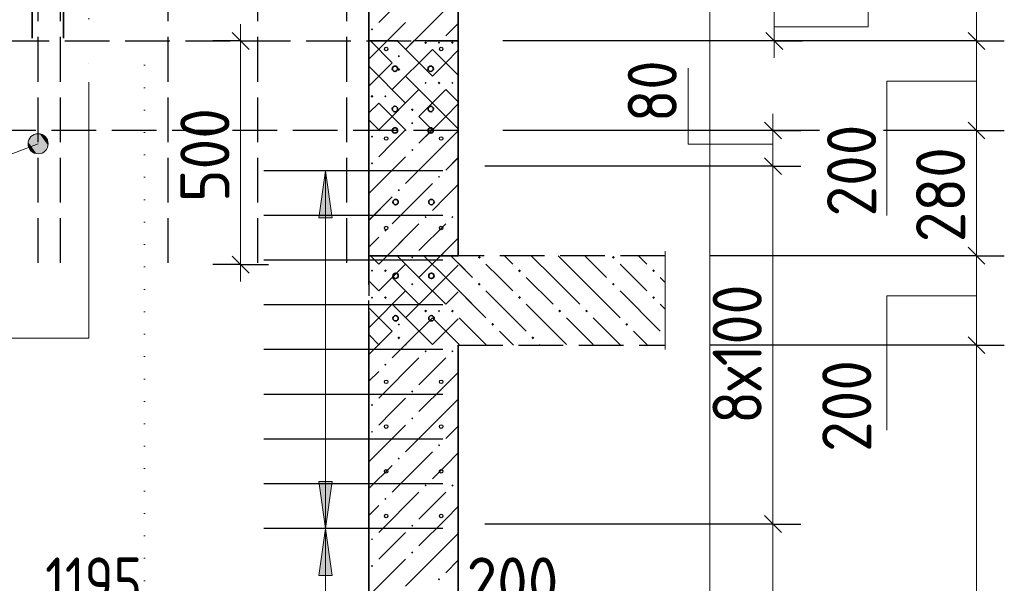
# Model space of a CAD drawing. Header units: millimetres. Extents: x 0 to 21000, y -5 to 14850.
# Tile 16 of 35: x 4460 to 6663, y 8273 to 9533. Entities that reach past the tile are written whole.
import ezdxf

# ---------------------------------------------------------------- set-up
doc = ezdxf.new("R2010")
doc.units = ezdxf.units.MM
doc.linetypes.add('______2', pattern=[135, 100, -35])
doc.linetypes.add('______9', pattern=[50, 0, -50])
for name, color, linetype, lineweight in [('Standard', 7, 'Continuous', 25), ('Общий02', 7, 'Continuous', 18), ('Позиционная метка линия выноска', 7, 'Continuous', 13), ('Примечания', 7, 'Continuous', 13), ('Размерная линия_ общее', 7, 'Continuous', 13), ('Сечения символ', 7, 'Continuous', 25), ('Стена обрамление Г-обр.', 7, 'Continuous', 25), ('Стена Хомут', 7, 'Continuous', 25)]:
    doc.layers.add(name, color=color, linetype=linetype, lineweight=lineweight)
doc.layers.add('ЖБ Перекрытие верхний уровень', color=7, linetype='Continuous', lineweight=25, true_color=0xe0e0ff)
doc.layers.add('ЖБ Стена верхний уровень', color=7, linetype='Continuous', lineweight=25, true_color=0x006e00)
doc.layers.add('Размерная выноска', color=7, linetype='Continuous')
doc.styles.add('ISOCPEUR', font='txt')

msp = doc.modelspace()

# ---------------------------------------------------------------- hatches: boundary and pattern name
at = {"layer": 'ЖБ Перекрытие верхний уровень', "linetype": 'Continuous', "lineweight": 18, "transparency": 33554687}
for points in [[(5364.6, 9481.3), (5367.8, 9484.6), (5371.1, 9481.3), (5367.8, 9478.1)], [(5424.6, 9481.3), (5427.8, 9484.6), (5431.1, 9481.3), (5427.8, 9478.1)], [(5304.6, 9421.3), (5307.8, 9424.6), (5311.1, 9421.3), (5307.8, 9418.1)], [(5394.6, 9391.3), (5397.8, 9394.6), (5401.1, 9391.3), (5397.8, 9388.1)], [(5244.6, 9361.3), (5247.8, 9364.6), (5251.1, 9361.3), (5247.8, 9358.1)], [(5334.6, 9331.3), (5337.8, 9334.6), (5341.1, 9331.3), (5337.8, 9328.1)], [(5245.3, 9271.3), (5247.8, 9273.8), (5250.3, 9271.3), (5247.8, 9268.8)], [(5335.3, 9241.3), (5337.8, 9243.8), (5340.3, 9241.3), (5337.8, 9238.8)], [(5245.3, 9211.3), (5247.8, 9213.8), (5250.3, 9211.3), (5247.8, 9208.8)], [(5395.3, 9181.3), (5397.8, 9183.8), (5400.3, 9181.3), (5397.8, 9178.8)], [(5305.3, 9151.3), (5307.8, 9153.8), (5310.3, 9151.3), (5307.8, 9148.8)], [(5365.3, 9091.3), (5367.8, 9093.8), (5370.3, 9091.3), (5367.8, 9088.8)], [(5425.3, 9091.3), (5427.8, 9093.8), (5430.3, 9091.3), (5427.8, 9088.8)], [(5275.3, 9061.3), (5277.8, 9063.8), (5280.3, 9061.3), (5277.8, 9058.8)], [(5335.3, 9001.3), (5337.8, 9003.8), (5340.3, 9001.3), (5337.8, 8998.8)], [(5484.6, 9001.3), (5487.8, 9004.6), (5491.1, 9001.3), (5487.8, 8998.1)], [(5484.6, 9001.3), (5487.8, 9004.6), (5491.1, 9001.3), (5487.8, 8998.1)], [(5784.6, 9001.3), (5787.8, 9004.6), (5791.1, 9001.3), (5787.8, 8998.1)], [(5784.6, 9001.3), (5787.8, 9004.6), (5791.1, 9001.3), (5787.8, 8998.1)], [(5245.3, 8971.3), (5247.8, 8973.8), (5250.3, 8971.3), (5247.8, 8968.8)], [(5274.6, 8971.3), (5277.8, 8974.6), (5281.1, 8971.3), (5277.8, 8968.1)], [(5574.6, 8971.3), (5577.8, 8974.6), (5581.1, 8971.3), (5577.8, 8968.1)], [(5574.6, 8971.3), (5577.8, 8974.6), (5581.1, 8971.3), (5577.8, 8968.1)], [(5874.6, 8971.3), (5877.8, 8974.6), (5881.1, 8971.3), (5877.8, 8968.1)], [(5874.6, 8971.3), (5877.8, 8974.6), (5881.1, 8971.3), (5877.8, 8968.1)], [(5484.6, 8941.3), (5487.8, 8944.6), (5491.1, 8941.3), (5487.8, 8938.1)], [(5484.6, 8941.3), (5487.8, 8944.6), (5491.1, 8941.3), (5487.8, 8938.1)], [(5784.6, 8941.3), (5787.8, 8944.6), (5791.1, 8941.3), (5787.8, 8938.1)], [(5784.6, 8941.3), (5787.8, 8944.6), (5791.1, 8941.3), (5787.8, 8938.1)], [(5335.3, 8941.3), (5337.8, 8943.8), (5340.3, 8941.3), (5337.8, 8938.8)], [(5245.3, 8911.3), (5247.8, 8913.8), (5250.3, 8911.3), (5247.8, 8908.8)], [(5274.6, 8911.3), (5277.8, 8914.6), (5281.1, 8911.3), (5277.8, 8908.1)], [(5574.6, 8911.3), (5577.8, 8914.6), (5581.1, 8911.3), (5577.8, 8908.1)], [(5574.6, 8911.3), (5577.8, 8914.6), (5581.1, 8911.3), (5577.8, 8908.1)], [(5874.6, 8911.3), (5877.8, 8914.6), (5881.1, 8911.3), (5877.8, 8908.1)], [(5874.6, 8911.3), (5877.8, 8914.6), (5881.1, 8911.3), (5877.8, 8908.1)], [(5364.6, 8881.3), (5367.8, 8884.6), (5371.1, 8881.3), (5367.8, 8878.1)], [(5395.3, 8881.3), (5397.8, 8883.8), (5400.3, 8881.3), (5397.8, 8878.8)], [(5424.6, 8881.3), (5427.8, 8884.6), (5431.1, 8881.3), (5427.8, 8878.1)], [(5664.6, 8881.3), (5667.8, 8884.6), (5671.1, 8881.3), (5667.8, 8878.1)], [(5664.6, 8881.3), (5667.8, 8884.6), (5671.1, 8881.3), (5667.8, 8878.1)], [(5724.6, 8881.3), (5727.8, 8884.6), (5731.1, 8881.3), (5727.8, 8878.1)], [(5724.6, 8881.3), (5727.8, 8884.6), (5731.1, 8881.3), (5727.8, 8878.1)], [(5305.3, 8851.3), (5307.8, 8853.8), (5310.3, 8851.3), (5307.8, 8848.8)], [(5514.6, 8851.3), (5517.8, 8854.6), (5521.1, 8851.3), (5517.8, 8848.1)], [(5514.6, 8851.3), (5517.8, 8854.6), (5521.1, 8851.3), (5517.8, 8848.1)], [(5814.6, 8851.3), (5817.8, 8854.6), (5821.1, 8851.3), (5817.8, 8848.1)], [(5814.6, 8851.3), (5817.8, 8854.6), (5821.1, 8851.3), (5817.8, 8848.1)], [(5304.6, 8821.3), (5307.8, 8824.6), (5311.1, 8821.3), (5307.8, 8818.1)], [(5604.6, 8821.3), (5607.8, 8824.6), (5611.1, 8821.3), (5607.8, 8818.1)], [(5604.6, 8821.3), (5607.8, 8824.6), (5611.1, 8821.3), (5607.8, 8818.1)]]:
    msp.add_hatch(color=7, dxfattribs=at).paths.add_polyline_path(points, flags=16)
at = {"layer": 'ЖБ Стена верхний уровень', "linetype": 'Continuous', "lineweight": 18, "transparency": 33554687}
for points in [[(5245.3, 9511.3), (5247.8, 9513.8), (5250.3, 9511.3), (5247.8, 9508.8)], [(5395.3, 9481.3), (5397.8, 9483.8), (5400.3, 9481.3), (5397.8, 9478.8)], [(5395.3, 9481.3), (5397.8, 9483.8), (5400.3, 9481.3), (5397.8, 9478.8)], [(5305.3, 9451.3), (5307.8, 9453.8), (5310.3, 9451.3), (5307.8, 9448.8)], [(5305.3, 9451.3), (5307.8, 9453.8), (5310.3, 9451.3), (5307.8, 9448.8)], [(5365.3, 9391.3), (5367.8, 9393.8), (5370.3, 9391.3), (5367.8, 9388.8)], [(5365.3, 9391.3), (5367.8, 9393.8), (5370.3, 9391.3), (5367.8, 9388.8)], [(5425.3, 9391.3), (5427.8, 9393.8), (5430.3, 9391.3), (5427.8, 9388.8)], [(5425.3, 9391.3), (5427.8, 9393.8), (5430.3, 9391.3), (5427.8, 9388.8)], [(5275.3, 9361.3), (5277.8, 9363.8), (5280.3, 9361.3), (5277.8, 9358.8)], [(5275.3, 9361.3), (5277.8, 9363.8), (5280.3, 9361.3), (5277.8, 9358.8)], [(5335.3, 9301.3), (5337.8, 9303.8), (5340.3, 9301.3), (5337.8, 9298.8)], [(5335.3, 9301.3), (5337.8, 9303.8), (5340.3, 9301.3), (5337.8, 9298.8)], [(5245.3, 9271.3), (5247.8, 9273.8), (5250.3, 9271.3), (5247.8, 9268.8)], [(5245.3, 9271.3), (5247.8, 9273.8), (5250.3, 9271.3), (5247.8, 9268.8)], [(5335.3, 9241.3), (5337.8, 9243.8), (5340.3, 9241.3), (5337.8, 9238.8)], [(5335.3, 9241.3), (5337.8, 9243.8), (5340.3, 9241.3), (5337.8, 9238.8)], [(5245.3, 9211.3), (5247.8, 9213.8), (5250.3, 9211.3), (5247.8, 9208.8)], [(5245.3, 9211.3), (5247.8, 9213.8), (5250.3, 9211.3), (5247.8, 9208.8)], [(5395.3, 9181.3), (5397.8, 9183.8), (5400.3, 9181.3), (5397.8, 9178.8)], [(5395.3, 9181.3), (5397.8, 9183.8), (5400.3, 9181.3), (5397.8, 9178.8)], [(5305.3, 9151.3), (5307.8, 9153.8), (5310.3, 9151.3), (5307.8, 9148.8)], [(5305.3, 9151.3), (5307.8, 9153.8), (5310.3, 9151.3), (5307.8, 9148.8)], [(5365.3, 9091.3), (5367.8, 9093.8), (5370.3, 9091.3), (5367.8, 9088.8)], [(5365.3, 9091.3), (5367.8, 9093.8), (5370.3, 9091.3), (5367.8, 9088.8)], [(5425.3, 9091.3), (5427.8, 9093.8), (5430.3, 9091.3), (5427.8, 9088.8)], [(5425.3, 9091.3), (5427.8, 9093.8), (5430.3, 9091.3), (5427.8, 9088.8)], [(5275.3, 9061.3), (5277.8, 9063.8), (5280.3, 9061.3), (5277.8, 9058.8)], [(5275.3, 9061.3), (5277.8, 9063.8), (5280.3, 9061.3), (5277.8, 9058.8)], [(5365.3, 8791.3), (5367.8, 8793.8), (5370.3, 8791.3), (5367.8, 8788.8)], [(5425.3, 8791.3), (5427.8, 8793.8), (5430.3, 8791.3), (5427.8, 8788.8)], [(5275.3, 8761.3), (5277.8, 8763.8), (5280.3, 8761.3), (5277.8, 8758.8)], [(5335.3, 8701.3), (5337.8, 8703.8), (5340.3, 8701.3), (5337.8, 8698.8)], [(5245.3, 8671.3), (5247.8, 8673.8), (5250.3, 8671.3), (5247.8, 8668.8)], [(5335.3, 8641.3), (5337.8, 8643.8), (5340.3, 8641.3), (5337.8, 8638.8)], [(5245.3, 8611.3), (5247.8, 8613.8), (5250.3, 8611.3), (5247.8, 8608.8)], [(5395.3, 8581.3), (5397.8, 8583.8), (5400.3, 8581.3), (5397.8, 8578.8)], [(5305.3, 8551.3), (5307.8, 8553.8), (5310.3, 8551.3), (5307.8, 8548.8)], [(5365.3, 8491.3), (5367.8, 8493.8), (5370.3, 8491.3), (5367.8, 8488.8)], [(5425.3, 8491.3), (5427.8, 8493.8), (5430.3, 8491.3), (5427.8, 8488.8)], [(5275.3, 8461.3), (5277.8, 8463.8), (5280.3, 8461.3), (5277.8, 8458.8)], [(5335.3, 8401.3), (5337.8, 8403.8), (5340.3, 8401.3), (5337.8, 8398.8)], [(5245.3, 8371.3), (5247.8, 8373.8), (5250.3, 8371.3), (5247.8, 8368.8)], [(5335.3, 8341.3), (5337.8, 8343.8), (5340.3, 8341.3), (5337.8, 8338.8)], [(5245.3, 8311.3), (5247.8, 8313.8), (5250.3, 8311.3), (5247.8, 8308.8)], [(5395.3, 8281.3), (5397.8, 8283.8), (5400.3, 8281.3), (5397.8, 8278.8)]]:
    msp.add_hatch(color=7, dxfattribs=at).paths.add_polyline_path(points, flags=16)
at = {"layer": 'Общий02', "linetype": 'Continuous', "lineweight": 13, "transparency": 33554687}
for points in [[(5158.6, 9090), (5143.6, 9195), (5128.6, 9090)], [(5158.6, 8290), (5143.6, 8395), (5128.6, 8290)]]:
    msp.add_hatch(color=7, dxfattribs=at).paths.add_polyline_path(points)
msp.add_hatch(color=7, dxfattribs=at).paths.add_polyline_path([(5158.6, 8500), (5143.6, 8395), (5128.6, 8500)], flags=16)
at = {"layer": 'Позиционная метка линия выноска', "linetype": 'Continuous', "lineweight": 13, "transparency": 33554687}
for points in [[(4483.3, 9269.4), (4508.7, 9234.3), (4492.7, 9276.3)], [(4492.7, 9276.3), (4518.1, 9241.2), (4504.3, 9277.4)], [(4492.7, 9276.3), (4508.7, 9234.3), (4518.1, 9241.2)], [(4504.3, 9277.4), (4518.1, 9241.2), (4522.8, 9251.7)], [(4504.3, 9277.4), (4522.8, 9251.7), (4514.7, 9272.7)], [(4478.6, 9258.9), (4497.1, 9233.2), (4483.3, 9269.4)], [(4486.6, 9237.9), (4478.6, 9258.9), (4479.7, 9247.3)], [(4478.6, 9258.9), (4486.6, 9237.9), (4497.1, 9233.2)], [(4483.3, 9269.4), (4497.1, 9233.2), (4508.7, 9234.3)], [(4514.7, 9272.7), (4522.8, 9251.7), (4521.7, 9263.3)]]:
    msp.add_hatch(color=7, dxfattribs=at).paths.add_polyline_path(points)

# ---------------------------------------------------------------- linework, layer by layer
at = {"layer": 'Standard', "color": 251, "linetype": 'Continuous', "lineweight": 13, "true_color": 0x656565, "transparency": 33554687}
for p, q in [((6357.9, 9516.7), (6357.9, 9706.7)), ((6147.9, 9516.7), (6357.9, 9516.7)), ((6147.9, 9485), (6147.9, 9447.5)), ((5954.9, 9254), (5954.9, 9424)), ((6144.9, 9285), (6144.9, 9322.5)), ((6144.9, 9205), (6144.9, 9285)), ((6144.9, 9254), (5954.9, 9254)), ((6144.9, 8405), (6144.9, 9205))]:
    msp.add_line(p, q, dxfattribs=at)
at = {"layer": 'Standard', "color": 251, "linetype": 'Continuous', "lineweight": 25, "true_color": 0x656565, "transparency": 33554687}
for p, q in [((6166.7, 9466.3), (6129.2, 9503.8)), ((6163.7, 9266.3), (6126.2, 9303.8)), ((6163.7, 9186.3), (6126.2, 9223.8)), ((6163.7, 8386.3), (6126.2, 8423.8))]:
    msp.add_line(p, q, dxfattribs=at)
at = {"layer": 'Standard', "color": 251, "linetype": 'Continuous', "lineweight": -3, "true_color": 0x656565, "transparency": 33554687}
for p, q in [((6147.9, 9485), (5988.4, 9485)), ((6147.9, 9485), (6085.4, 9485)), ((6147.9, 9485), (6210.4, 9485)), ((6144.9, 9285), (5985.3, 9285)), ((6144.9, 9285), (6082.4, 9285)), ((6144.9, 9285), (6207.4, 9285)), ((6144.9, 9205), (6082.4, 9205)), ((6144.9, 9205), (6207.4, 9205)), ((6144.9, 8405), (6082.4, 8405)), ((6144.9, 8405), (6207.4, 8405))]:
    msp.add_line(p, q, dxfattribs=at)
at = {"layer": 'Standard', "color": 254, "linetype": 'Continuous', "lineweight": 13, "true_color": 0xc4c4ff, "transparency": 33554687}
msp.add_lwpolyline([(1944.5, 947), (6003.9, 947), (6003.9, 13827), (1944.5, 13827), (1944.5, 947)], dxfattribs=at)
at = {"layer": 'Standard', "color": 251, "linetype": 'Continuous', "lineweight": 13, "true_color": 0x656565, "transparency": 33554687}
for points in [[(6147.9, 9485), (6147.9, 9488.7), (6147.9, 9488.7), (6147.9, 9565)], [(6144.9, 5605), (6144.9, 6601.2), (6144.9, 6601.2), (6144.9, 7228.5), (6144.9, 7228.5), (6144.9, 8286.2), (6144.9, 8286.2), (6144.9, 8405)]]:
    msp.add_lwpolyline(points, dxfattribs=at)
at = {"layer": 'Standard', "color": 251, "linetype": 'Continuous', "lineweight": -3, "true_color": 0x656565, "transparency": 33554687}
for points in [[(6144.9, 9205), (5954.9, 9205), (5954.9, 9205), (5500.3, 9205)], [(6144.9, 8405), (6037.9, 8405), (6037.9, 8405), (5500.3, 8405)]]:
    msp.add_lwpolyline(points, dxfattribs=at)
at = {"layer": 'ЖБ Перекрытие верхний уровень', "color": 7, "linetype": '______2', "lineweight": 25, "transparency": 33554687}
for p, q in [((4500.7, 8989), (4500.7, 10479)), ((4550.7, 8989), (4550.7, 10479)), ((4791.6, 8989), (4791.6, 10479)), ((4992.6, 8989), (4992.6, 10479)), ((5191.6, 8989), (5191.6, 10479)), ((2400.6, 9485), (5440.5, 9485)), ((5240.6, 9485), (5240.6, 9285)), ((5440.5, 9485), (5240.6, 9485)), ((5440.5, 9285), (5440.5, 9485)), ((5440.5, 9285), (2400.6, 9285)), ((5240.5, 9285), (5240.5, 8805)), ((5440.5, 9005), (5440.5, 9285)), ((5903.9, 9005), (5440.5, 9005)), ((5440.5, 8805), (5903.9, 8805))]:
    msp.add_line(p, q, dxfattribs=at)
at = {"layer": 'ЖБ Перекрытие верхний уровень', "color": 9, "linetype": 'Continuous', "lineweight": 18, "true_color": 0xc7c7c7, "transparency": 33554687}
for p, q in [((5244.1, 9485), (5292.8, 9436.3)), ((5304.1, 9485), (5382.8, 9406.3)), ((5412.8, 9436.3), (5382.8, 9466.3)), ((5440.5, 9408.7), (5412.8, 9436.3)), ((5240.6, 9428.5), (5322.8, 9346.3)), ((5412.8, 9316.3), (5322.8, 9406.3)), ((5412.8, 9376.3), (5440.5, 9348.7)), ((5324.1, 9285), (5262.8, 9346.3)), ((5240.6, 9308.5), (5262.8, 9286.3)), ((5352.8, 9316.3), (5384.1, 9285)), ((5412.8, 9316.3), (5440.5, 9288.7)), ((5244.1, 9005), (5262.8, 8986.3)), ((5352.8, 8956.3), (5304.1, 9005)), ((5364.1, 9005), (5412.8, 8956.3)), ((5424.1, 9005), (5472.8, 8956.3)), ((5440.5, 8988.7), (5472.8, 8956.3)), ((5544.1, 9005), (5562.8, 8986.3)), ((5544.1, 9005), (5562.8, 8986.3)), ((5652.8, 8956.3), (5604.1, 9005)), ((5652.8, 8956.3), (5604.1, 9005)), ((5664.1, 9005), (5712.8, 8956.3)), ((5664.1, 9005), (5712.8, 8956.3)), ((5724.1, 9005), (5772.8, 8956.3)), ((5724.1, 9005), (5772.8, 8956.3)), ((5844.1, 9005), (5862.8, 8986.3)), ((5844.1, 9005), (5862.8, 8986.3)), ((5532.8, 8956.3), (5502.8, 8986.3)), ((5532.8, 8956.3), (5502.8, 8986.3)), ((5832.8, 8956.3), (5802.8, 8986.3)), ((5832.8, 8956.3), (5802.8, 8986.3)), ((5262.8, 8926.3), (5240.6, 8948.5)), ((5292.8, 8956.3), (5352.8, 8896.3)), ((5352.8, 8956.3), (5412.8, 8896.3)), ((5412.8, 8956.3), (5502.8, 8866.3)), ((5562.8, 8926.3), (5532.8, 8956.3)), ((5562.8, 8926.3), (5532.8, 8956.3)), ((5592.8, 8956.3), (5652.8, 8896.3)), ((5592.8, 8956.3), (5652.8, 8896.3)), ((5652.8, 8956.3), (5712.8, 8896.3)), ((5652.8, 8956.3), (5712.8, 8896.3)), ((5712.8, 8956.3), (5802.8, 8866.3)), ((5712.8, 8956.3), (5802.8, 8866.3)), ((5862.8, 8926.3), (5832.8, 8956.3)), ((5862.8, 8926.3), (5832.8, 8956.3)), ((5892.8, 8956.3), (5903.9, 8945.3)), ((5892.8, 8956.3), (5903.9, 8945.3)), ((5440.5, 8928.7), (5502.8, 8866.3)), ((5502.8, 8926.3), (5592.8, 8836.3)), ((5502.8, 8926.3), (5592.8, 8836.3)), ((5802.8, 8926.3), (5892.8, 8836.3)), ((5802.8, 8926.3), (5892.8, 8836.3)), ((5240.6, 8888.5), (5292.8, 8836.3)), ((5292.8, 8896.3), (5382.8, 8806.3)), ((5592.8, 8896.3), (5682.8, 8806.3)), ((5592.8, 8896.3), (5682.8, 8806.3)), ((5892.8, 8896.3), (5903.9, 8885.3)), ((5892.8, 8896.3), (5903.9, 8885.3)), ((5412.8, 8836.3), (5382.8, 8866.3)), ((5442.8, 8866.3), (5504.1, 8805)), ((5442.8, 8866.3), (5504.1, 8805)), ((5712.8, 8836.3), (5682.8, 8866.3)), ((5712.8, 8836.3), (5682.8, 8866.3)), ((5742.8, 8866.3), (5804.1, 8805)), ((5742.8, 8866.3), (5804.1, 8805)), ((5442.8, 8806.3), (5412.8, 8836.3)), ((5532.8, 8836.3), (5564.1, 8805)), ((5532.8, 8836.3), (5564.1, 8805)), ((5742.8, 8806.3), (5712.8, 8836.3)), ((5742.8, 8806.3), (5712.8, 8836.3)), ((5832.8, 8836.3), (5864.1, 8805)), ((5832.8, 8836.3), (5864.1, 8805)), ((5240.6, 8828.5), (5264.1, 8805)), ((5324.1, 8805), (5322.8, 8806.3)), ((5442.8, 8806.3), (5440.5, 8808.7)), ((5624.1, 8805), (5622.8, 8806.3)), ((5624.1, 8805), (5622.8, 8806.3))]:
    msp.add_line(p, q, dxfattribs=at)
at = {"layer": 'ЖБ Перекрытие верхний уровень', "color": 251, "linetype": 'Continuous', "lineweight": 18, "true_color": 0x494949, "transparency": 33554687}
for p, q in [((5292.8, 9256.3), (5321.5, 9285)), ((5381.5, 9285), (5352.8, 9256.3)), ((5440.5, 9284), (5412.8, 9256.3)), ((5262.8, 9226.3), (5292.8, 9256.3)), ((5412.8, 9256.3), (5322.8, 9166.3)), ((5322.8, 9226.3), (5240.5, 9144)), ((5440.5, 9224), (5412.8, 9196.3)), ((5382.8, 9166.3), (5292.8, 9076.3)), ((5412.8, 9136.3), (5440.5, 9164)), ((5292.8, 9136.3), (5240.5, 9084)), ((5382.8, 9106.3), (5412.8, 9136.3)), ((5352.8, 9076.3), (5262.8, 8986.3)), ((5412.8, 9076.3), (5352.8, 9016.3)), ((5240.5, 9024), (5262.8, 9046.3)), ((5412.8, 9016.3), (5440.5, 9044)), ((5412.8, 9016.3), (5352.8, 8956.3)), ((5292.8, 8956.3), (5322.8, 8986.3)), ((5440.5, 8984), (5412.8, 8956.3)), ((5262.8, 8926.3), (5292.8, 8956.3)), ((5412.8, 8956.3), (5322.8, 8866.3)), ((5322.8, 8926.3), (5240.5, 8844)), ((5440.5, 8924), (5412.8, 8896.3)), ((5382.8, 8866.3), (5321.5, 8805)), ((5412.8, 8836.3), (5440.5, 8864)), ((5292.8, 8836.3), (5261.5, 8805)), ((5382.8, 8806.3), (5412.8, 8836.3))]:
    msp.add_line(p, q, dxfattribs=at)
at = {"layer": 'ЖБ Стена верхний уровень', "color": 7, "linetype": 'Continuous', "lineweight": 35, "transparency": 33554687}
for p, q in [((5240.6, 13485), (5240.6, 9005)), ((5440.6, 9005), (5440.6, 13485)), ((5240.6, 9485), (5240.6, 9005)), ((5440.6, 9005), (5440.6, 9485)), ((5240.6, 9005), (5440.6, 9005)), ((5240.6, 9005), (5440.6, 9005)), ((5240.6, 8805), (5240.6, 5225)), ((5440.6, 5225), (5440.6, 8805))]:
    msp.add_line(p, q, dxfattribs=at)
at = {"layer": 'ЖБ Стена верхний уровень', "color": 251, "linetype": 'Continuous', "lineweight": 18, "true_color": 0x494949, "transparency": 33554687}
for p, q in [((5262.8, 9526.3), (5292.8, 9556.3)), ((5412.8, 9556.3), (5322.8, 9466.3)), ((5322.8, 9526.3), (5240.6, 9444.1)), ((5440.6, 9524.2), (5412.8, 9496.3)), ((5281.5, 9485), (5240.6, 9444.1)), ((5341.5, 9485), (5322.8, 9466.3)), ((5382.8, 9466.3), (5292.8, 9376.3)), ((5382.8, 9466.3), (5292.8, 9376.3)), ((5412.8, 9436.3), (5440.6, 9464.2)), ((5412.8, 9436.3), (5440.6, 9464.2)), ((5292.8, 9436.3), (5240.6, 9384.2)), ((5292.8, 9436.3), (5240.6, 9384.2)), ((5382.8, 9406.3), (5412.8, 9436.3)), ((5382.8, 9406.3), (5412.8, 9436.3)), ((5352.8, 9376.3), (5262.8, 9286.3)), ((5352.8, 9376.3), (5262.8, 9286.3)), ((5412.8, 9376.3), (5352.8, 9316.3)), ((5412.8, 9376.3), (5352.8, 9316.3)), ((5240.6, 9324.2), (5262.8, 9346.3)), ((5240.6, 9324.2), (5262.8, 9346.3)), ((5412.8, 9316.3), (5440.6, 9344.2)), ((5412.8, 9316.3), (5440.6, 9344.2)), ((5412.8, 9316.3), (5352.8, 9256.3)), ((5412.8, 9316.3), (5352.8, 9256.3)), ((5292.8, 9256.3), (5322.8, 9286.3)), ((5292.8, 9256.3), (5322.8, 9286.3)), ((5440.6, 9284.2), (5412.8, 9256.3)), ((5440.6, 9284.2), (5412.8, 9256.3)), ((5262.8, 9226.3), (5292.8, 9256.3)), ((5262.8, 9226.3), (5292.8, 9256.3)), ((5412.8, 9256.3), (5322.8, 9166.3)), ((5412.8, 9256.3), (5322.8, 9166.3)), ((5322.8, 9226.3), (5240.6, 9144.1)), ((5322.8, 9226.3), (5240.6, 9144.1)), ((5440.6, 9224.2), (5412.8, 9196.3)), ((5440.6, 9224.2), (5412.8, 9196.3)), ((5382.8, 9166.3), (5292.8, 9076.3)), ((5382.8, 9166.3), (5292.8, 9076.3)), ((5412.8, 9136.3), (5440.6, 9164.2)), ((5412.8, 9136.3), (5440.6, 9164.2)), ((5292.8, 9136.3), (5240.6, 9084.2)), ((5292.8, 9136.3), (5240.6, 9084.2)), ((5382.8, 9106.3), (5412.8, 9136.3)), ((5382.8, 9106.3), (5412.8, 9136.3)), ((5352.8, 9076.3), (5281.5, 9005)), ((5352.8, 9076.3), (5281.5, 9005)), ((5412.8, 9076.3), (5352.8, 9016.3)), ((5412.8, 9076.3), (5352.8, 9016.3)), ((5240.6, 9024.2), (5262.8, 9046.3)), ((5240.6, 9024.2), (5262.8, 9046.3)), ((5412.8, 9016.3), (5440.6, 9044.2)), ((5412.8, 9016.3), (5440.6, 9044.2)), ((5412.8, 9016.3), (5401.5, 9005)), ((5412.8, 9016.3), (5401.5, 9005)), ((5261.5, 8805), (5240.6, 8784.2)), ((5321.5, 8805), (5292.8, 8776.3)), ((5352.8, 8776.3), (5262.8, 8686.3)), ((5412.8, 8776.3), (5352.8, 8716.3)), ((5240.6, 8724.2), (5262.8, 8746.3)), ((5412.8, 8716.3), (5440.6, 8744.2)), ((5412.8, 8716.3), (5352.8, 8656.3)), ((5292.8, 8656.3), (5322.8, 8686.3)), ((5440.6, 8684.2), (5412.8, 8656.3)), ((5262.8, 8626.3), (5292.8, 8656.3)), ((5412.8, 8656.3), (5322.8, 8566.3)), ((5322.8, 8626.3), (5240.6, 8544.2)), ((5440.6, 8624.2), (5412.8, 8596.3)), ((5382.8, 8566.3), (5292.8, 8476.3)), ((5412.8, 8536.3), (5440.6, 8564.2)), ((5292.8, 8536.3), (5240.6, 8484.2)), ((5382.8, 8506.3), (5412.8, 8536.3)), ((5352.8, 8476.3), (5262.8, 8386.3)), ((5412.8, 8476.3), (5352.8, 8416.3)), ((5240.6, 8424.2), (5262.8, 8446.3)), ((5412.8, 8416.3), (5440.6, 8444.2)), ((5412.8, 8416.3), (5352.8, 8356.3)), ((5292.8, 8356.3), (5322.8, 8386.3)), ((5440.6, 8384.2), (5412.8, 8356.3)), ((5262.8, 8326.3), (5292.8, 8356.3)), ((5412.8, 8356.3), (5322.8, 8266.3)), ((5322.8, 8326.3), (5240.6, 8244.2)), ((5440.6, 8324.2), (5412.8, 8296.3))]:
    msp.add_line(p, q, dxfattribs=at)
at = {"layer": 'ЖБ Стена верхний уровень', "color": 253, "linetype": '______2', "lineweight": -3, "true_color": 0xababab, "transparency": 33554687}
for p, q in [((5440.6, 9485), (5240.6, 9485)), ((5240.6, 8805), (5240.6, 9005))]:
    msp.add_line(p, q, dxfattribs=at)
at = {"layer": 'Общий02', "color": 251, "linetype": 'Continuous', "lineweight": 13, "true_color": 0x494949, "transparency": 33554687}
for p, q in [((5218.6, 9195), (5068.6, 9195)), ((5143.6, 9195), (5128.6, 9090)), ((5143.6, 8395), (5143.6, 9195)), ((5143.6, 9195), (5143.6, 9195)), ((5143.6, 9195), (5143.6, 9195)), ((5143.6, 9195), (5143.6, 9195)), ((5158.6, 9090), (5143.6, 9195)), ((5128.6, 9090), (5158.6, 9090)), ((5143.6, 9090), (5143.6, 9082.5)), ((5143.6, 8500), (5143.6, 8507.5)), ((5143.6, 8395), (5128.6, 8500)), ((5128.6, 8500), (5158.6, 8500)), ((5158.6, 8500), (5143.6, 8395)), ((5218.6, 8395), (5068.6, 8395)), ((5143.6, 8395), (5128.6, 8290)), ((5143.6, 5595), (5143.6, 8395)), ((5143.6, 8395), (5143.6, 8395)), ((5143.6, 8395), (5143.6, 8395)), ((5143.6, 8395), (5143.6, 8395)), ((5158.6, 8290), (5143.6, 8395)), ((5143.6, 8395), (5143.6, 8395)), ((5143.6, 8395), (5143.6, 8395)), ((5143.6, 8395), (5143.6, 8395)), ((5128.6, 8290), (5158.6, 8290)), ((5143.6, 8290), (5143.6, 8282.5))]:
    msp.add_line(p, q, dxfattribs=at)
at = {"layer": 'Позиционная метка линия выноска', "color": 7, "linetype": 'Continuous', "lineweight": 13, "transparency": 33554687}
for p, q in [((4492.7, 9276.3), (4492.7, 9276.3)), ((4521.7, 9263.3), (4521.7, 9263.3)), ((4479.7, 9247.3), (4479.7, 9247.3)), ((4508.7, 9234.3), (4508.7, 9234.3))]:
    msp.add_line(p, q, dxfattribs=at)
msp.add_lwpolyline([(2969.3, 9079.2), (4039.3, 9079.2), (4500.7, 9255.3)], dxfattribs=at)
msp.add_circle((4500.7, 9255.3), 22.5, dxfattribs=at)
at = {"layer": 'Примечания', "color": 7, "linetype": 'Continuous', "lineweight": 13, "transparency": 33554687}
for points in [[(6600.1, 9395), (6400.1, 9395), (6400.1, 9095)], [(6600.1, 8915), (6400.1, 8915), (6400.1, 8615)]]:
    msp.add_lwpolyline(points, dxfattribs=at)
at = {"layer": 'Размерная выноска', "color": 7, "linetype": 'Continuous', "lineweight": 13, "transparency": 33554687}
msp.add_line((5903.9, 9015), (5903.9, 8795), dxfattribs=at)
at = {"layer": 'Размерная линия_ общее', "color": 7, "linetype": 'Continuous', "lineweight": 13, "transparency": 33554687}
for p, q in [((6600.1, 9485), (6600.1, 13485)), ((4953.9, 9485), (4953.9, 9522.5)), ((6600.1, 9285), (6600.1, 9485)), ((6600.1, 9005), (6600.1, 9285)), ((6600.1, 8805), (6600.1, 9005)), ((4953.9, 8985), (4953.9, 8947.5)), ((6600.1, 5225), (6600.1, 8805))]:
    msp.add_line(p, q, dxfattribs=at)
at = {"layer": 'Размерная линия_ общее', "color": 7, "linetype": 'Continuous', "lineweight": 25, "transparency": 33554687}
for p, q in [((4972.7, 9466.3), (4935.2, 9503.8)), ((6618.9, 9466.3), (6581.4, 9503.8)), ((6618.9, 9266.3), (6581.4, 9303.8)), ((6618.9, 8986.3), (6581.4, 9023.8)), ((4972.7, 8966.3), (4935.2, 9003.8)), ((6618.9, 8786.3), (6581.4, 8823.8))]:
    msp.add_line(p, q, dxfattribs=at)
at = {"layer": 'Размерная линия_ общее', "color": 253, "linetype": 'Continuous', "lineweight": -3, "true_color": 0xa0a0a0, "transparency": 33554687}
for p, q in [((4953.9, 9485), (4891.4, 9485)), ((4953.9, 9485), (5016.4, 9485)), ((6600.1, 9485), (6537.6, 9485)), ((6600.1, 9485), (6662.6, 9485)), ((6249.4, 9285), (5540.5, 9285)), ((6600.1, 9285), (6537.6, 9285)), ((6600.1, 9285), (6662.6, 9285)), ((6600.1, 9005), (6537.6, 9005)), ((6600.1, 9005), (6662.6, 9005)), ((4953.9, 8985), (4891.4, 8985)), ((4953.9, 8985), (5016.4, 8985)), ((6600.1, 8805), (6537.6, 8805)), ((6600.1, 8805), (6662.6, 8805))]:
    msp.add_line(p, q, dxfattribs=at)
at = {"layer": 'Размерная линия_ общее', "color": 7, "linetype": 'Continuous', "lineweight": 13, "transparency": 33554687}
msp.add_lwpolyline([(4953.9, 8985), (4953.9, 9076.8), (4953.9, 9076.8), (4953.9, 9485)], dxfattribs=at)
at = {"layer": 'Размерная линия_ общее', "color": 253, "linetype": 'Continuous', "lineweight": -3, "true_color": 0xa0a0a0, "transparency": 33554687}
for points in [[(6600.1, 9485), (6591.6, 9485), (6591.6, 9485), (6591.6, 9485), (6591.6, 9485), (5540.5, 9485)], [(6600.1, 9285), (6591.6, 9285), (6591.6, 9285), (6591.6, 9285), (6591.6, 9285), (6392.4, 9285)], [(6600.1, 9005), (6591.6, 9005), (6591.6, 9005), (6591.6, 9005), (6591.6, 9005), (6591.6, 9005), (6591.6, 9005), (6394.7, 9005), (6394.7, 9005), (6003.9, 9005)], [(6600.1, 8805), (6591.6, 8805), (6591.6, 8805), (6591.6, 8805), (6591.6, 8805), (6591.6, 8805), (6591.6, 8805), (6401.1, 8805), (6401.1, 8805), (6003.9, 8805)]]:
    msp.add_lwpolyline(points, dxfattribs=at)
at = {"layer": 'Сечения символ', "color": 7, "linetype": '______9', "lineweight": 13, "transparency": 33554687}
for p, q in [((4614, 13492.7), (4614, 9393.1)), ((4739.1, 9430.7), (4739.1, 5252.2))]:
    msp.add_line(p, q, dxfattribs=at)
at = {"layer": 'Сечения символ', "color": 7, "linetype": 'Continuous', "lineweight": 13, "transparency": 33554687}
msp.add_lwpolyline([(4614, 9393.1), (4614, 8820.8), (4319, 8820.8)], dxfattribs=at)
at = {"layer": 'Стена обрамление Г-обр.', "color": 7, "linetype": 'Continuous', "lineweight": 35, "transparency": 33554687}
for p, q in [((4487.6, 9491.3), (4487.6, 12311.3)), ((4557.6, 9491.3), (4557.6, 12311.3))]:
    msp.add_line(p, q, dxfattribs=at)
for centre in [(5299.1, 9423), (5379.1, 9423), (5299.2, 9333), (5379.2, 9333), (5299.1, 9285), (5379.1, 9285), (5300.6, 9125), (5380.6, 9125), (5300.6, 8960), (5380.6, 8960), (5300.6, 8865), (5380.6, 8865)]:
    msp.add_circle(centre, 6, dxfattribs=at)
at = {"layer": 'Стена Хомут', "color": 36, "linetype": 'Continuous', "lineweight": 25, "true_color": 0x6e3c1e, "transparency": 33554687}
for p, q in [((5406.6, 9195), (5005.9, 9195)), ((5406.6, 9095), (5005.9, 9095)), ((5406.6, 8995), (5005.9, 8995)), ((5406.6, 8895), (5005.9, 8895)), ((5406.6, 8795), (5005.9, 8795)), ((5406.6, 8695), (5005.9, 8695)), ((5406.6, 8595), (5005.9, 8595)), ((5406.6, 8495), (5005.9, 8495)), ((5406.5, 8395), (5005.7, 8395)), ((5406.6, 8395), (5005.9, 8395))]:
    msp.add_line(p, q, dxfattribs=at)
for centre in [(5279.6, 9467), (5402.6, 9467), (5279.6, 9267), (5402.6, 9267), (5279.6, 9067), (5402.6, 9067), (5279.6, 8723), (5402.6, 8723), (5279.6, 8623), (5402.6, 8623), (5279.6, 8523), (5402.6, 8523), (5279.6, 8423), (5402.6, 8423)]:
    msp.add_circle(centre, 4, dxfattribs=at)

# ---------------------------------------------------------------- texts
at = {"layer": 'Standard', "color": 251, "linetype": 'Continuous', "lineweight": 25, "true_color": 0x656565, "transparency": 33554687, "char_height": 110, "attachment_point": 7, "rotation": 90, "style": 'ISOCPEUR'}
for s, insert, width in [('\\W0.87;80', (5929.9, 9303.8), 201.966), ('\\W0.89;8х100', (6119.9, 8629), 411.781)]:
    msp.add_mtext(s, dxfattribs=dict(at, insert=insert, width=width))
at = {"layer": 'Размерная линия_ общее', "color": 7, "linetype": 'Continuous', "lineweight": 25, "transparency": 33554687, "char_height": 110, "attachment_point": 7, "rotation": 90, "style": 'ISOCPEUR'}
for s, insert, width in [('\\W0.91;500', (4928.9, 9125), 280.99), ('\\W0.91;200', (6375.9, 9092.6), 280.99), ('\\W0.91;280', (6575.1, 9035), 280.998), ('\\W0.91;200', (6365.1, 8566.3), 280.998)]:
    msp.add_mtext(s, dxfattribs=dict(at, insert=insert, width=width))
at = {"layer": 'Размерная линия_ общее', "color": 7, "linetype": 'Continuous', "lineweight": 25, "transparency": 33554687, "char_height": 110, "attachment_point": 7, "style": 'ISOCPEUR'}
for s, insert, width in [('\\W0.80;1195', (4516.6, 8220.5), 307.859), ('\\W0.91;200', (5459.4, 8220.5), 280.994)]:
    msp.add_mtext(s, dxfattribs=dict(at, insert=insert, width=width))

doc.saveas('drawing.dxf')
